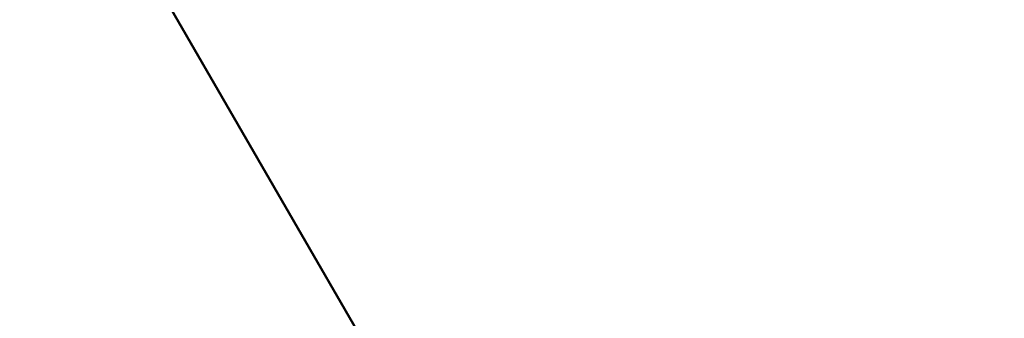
# Model space of a CAD drawing. Header units: millimetres. Extents: x -2000 to 2000, y -2000 to 2000.
# Tile 152 of 256: x -7 to -4.198, y -1.628 to -0.777. Entities that reach past the tile are written whole.
import ezdxf

# ---------------------------------------------------------------- set-up
doc = ezdxf.new("R2010")
doc.units = ezdxf.units.MM
doc.layers.add('E-LITE-EQPM', color=33, linetype='Continuous', lineweight=40)

msp = doc.modelspace()

# ---------------------------------------------------------------- meshes
at = {"layer": 'E-LITE-EQPM'}
mesh = msp.add_polyface(dxfattribs=at)
corners = [(-7, 0, 3962), (-3.5, -6.0622, 3962), (3.5, -6.0622, 3962), (7, 0, 3962), (3.5, 6.0622, 3962), (-3.5, 6.0622, 3962)]
mesh.append_faces([[corners[k] for k in face] for face in [(0, 3, 4, 5)]], dxfattribs={"vtx0": -1})
mesh.append_faces([[corners[k] for k in face] for face in [(1, 2, 3, 0)]], dxfattribs={"vtx2": -1})
mesh = msp.add_polyface(dxfattribs=at)
corners = [(-4, 0, 3917), (0, -4, 3917), (4, 0, 3917), (7, 0, 3962), (3.5, -6.0622, 3962), (-3.5, -6.0622, 3962), (-7, 0, 3962)]
mesh.append_faces([[corners[k] for k in face] for face in [(5, 0, 1), (1, 4, 5)]], dxfattribs={"vtx0": -1, "vtx2": -1})
mesh.append_faces([[corners[k] for k in face] for face in [(6, 0, 5), (3, 4, 2)]], dxfattribs={"vtx1": -1})
mesh.append_faces([[corners[k] for k in face] for face in [(1, 2, 4)]], dxfattribs={"vtx1": -1, "vtx2": -1})

doc.saveas('drawing.dxf')
